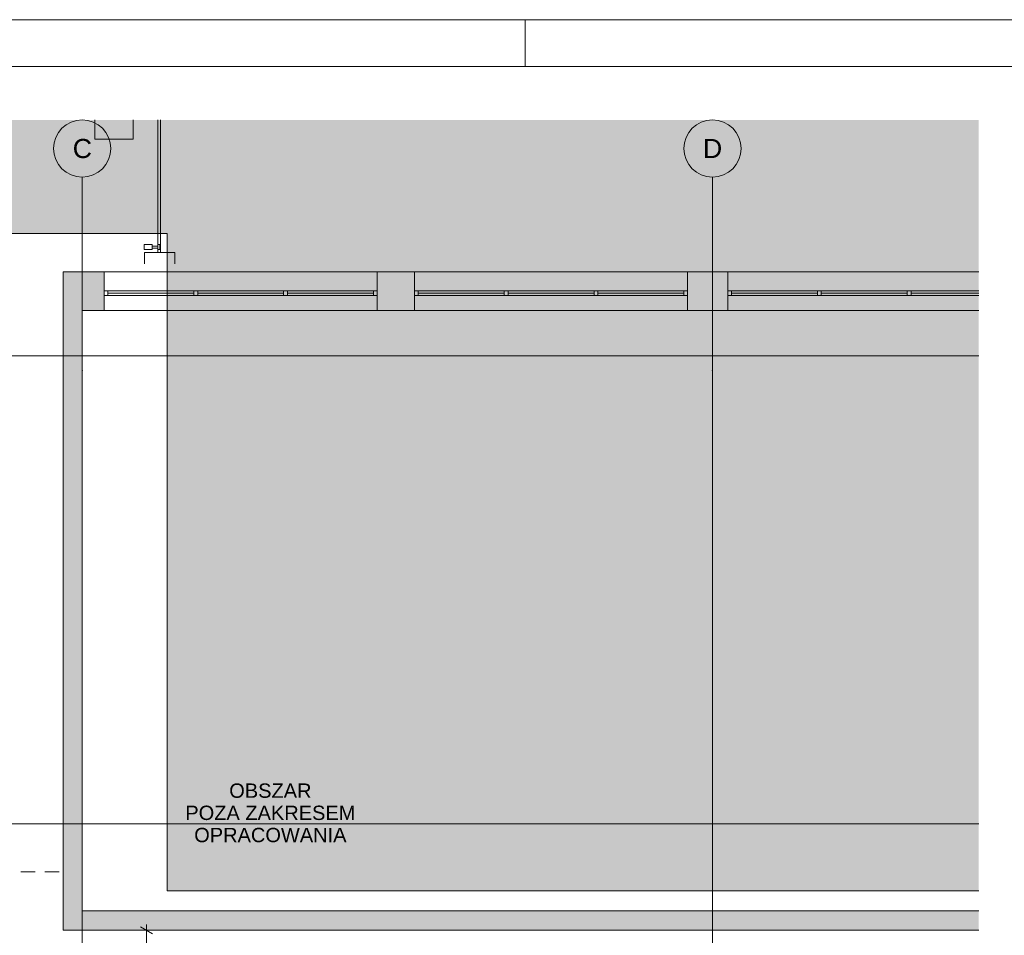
# Paper-space layout 'A-10 INWENTARYZACJA - PIĘTRO 7' of a CAD drawing. Header units: millimetres. Extents: x 0 to 420, y 0 to 297.
# Tile 6 of 8: x 187 to 290, y 201 to 297. Entities that reach past the tile are written whole.
import ezdxf
from ezdxf.xclip import XClip

# ---------------------------------------------------------------- set-up
doc = ezdxf.new("R2010")
doc.units = ezdxf.units.MM
doc.header["$MEASUREMENT"] = 0
doc.header["$XCLIPFRAME"] = 0
for name, pattern in [('DASHDOTX2', [1000, 500, -250, 0, -250]), ('Przer. długie kreski', [2.5, 1.5, -1]), ('PRZERYWANA_DU_A', [550, 350.0000000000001, -199.9999999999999])]:
    doc.linetypes.add(name, pattern=pattern)
for name, color, linetype, lineweight in [('0_Nr_pióra__2', 8, 'Continuous', 13), ('A_Arkusz_Nr_pióra__1', 7, 'Continuous', 20), ('A_podkład_Nr_pióra__2', 8, 'Continuous', 13), ('A_wymiary_Nr_pióra__1', 7, 'Continuous', 20), ('A_wymiary_Nr_pióra__2', 8, 'Continuous', 13), ('A_ściany_Nr_pióra__1', 7, 'Continuous', 20)]:
    doc.layers.add(name, color=color, linetype=linetype, lineweight=lineweight)
for name, color, linetype, lineweight, true_color in [('A_Arkusz_Nr_pióra__237', 7, 'Continuous', 5, 0x343434), ('A_opis_Nr_pióra__7', 7, 'Continuous', 18, 0x171717), ('A_osie_Nr_pióra__16', 7, 'Continuous', 5, 0x0f0f0f), ('A_osie_Nr_pióra__76', 7, 'Continuous', 5, 0x2d2d2d), ('A_ściany_Nr_pióra__10', 7, 'Continuous', 13, 0x4b4b4b), ('A_ściany_Nr_pióra__19', 7, 'Continuous', 5, 0x191919), ('Okna Archicada_Nr_pióra__19', 7, 'Continuous', 5, 0x191919)]:
    doc.layers.add(name, color=color, linetype=linetype, lineweight=lineweight, true_color=true_color)
doc.layers.add('A_podrys', color=7, linetype='Continuous')
doc.layers.add('A_ściany', color=7, linetype='Continuous')
doc.styles.add('STYL_AUTOMATYCZNY_1', font='arial.ttf')

# ---------------------------------------------------------------- blocks, each defined once
blk = doc.blocks.new('Rysunek_1_1', base_point=(-1581.688374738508, -268.2671254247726))
at = {"linetype": 'Continuous', "lineweight": 0, "true_color": 0x484848}
blk.add_hatch(color=251, dxfattribs=at).paths.add_polyline_path([(37.05298597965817, 110.8077076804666), (45.43774971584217, 110.8077076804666), (45.43774971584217, 274.6177078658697), (202.5029631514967, 274.6177078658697), (202.5029631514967, 205.8077124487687), (287.5029600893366, 205.8077124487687), (287.5029600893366, 286.5167614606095), (37.05298597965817, 286.5167614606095)])
at = {"layer": 'A_ściany', "linetype": 'Continuous', "lineweight": 0, "true_color": 0x000000}
for points in [[(193.6037342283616, 203.7177086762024), (193.6037342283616, 266.5677086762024), (191.6087342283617, 270.6177086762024), (191.6087342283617, 201.6877086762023)], [(195.9087342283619, 266.5677086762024), (195.9087342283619, 270.6177086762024), (191.6087342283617, 270.6177086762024), (193.6037342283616, 266.5677086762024)], [(228.4087342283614, 266.5677086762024), (228.4087342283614, 270.6177086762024), (224.508734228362, 270.6177086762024), (224.508734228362, 266.5677086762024)], [(261.2087342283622, 266.5677086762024), (261.2087342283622, 270.6177086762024), (257.008734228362, 270.6177086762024), (257.008734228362, 266.5677086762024)], [(191.6087348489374, 201.6877088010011), (287.5029591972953, 201.6877088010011), (287.5029591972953, 203.7177072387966), (193.6037346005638, 203.7177072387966)]]:
    blk.add_hatch(color=18, dxfattribs=at).paths.add_polyline_path(points)
at = {"layer": '0_Nr_pióra__2', "color": 8, "linetype": 'PRZERYWANA_DU_A', "lineweight": 13, "flags": 128}
for points in [[(287.5029591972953, 205.8077086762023), (202.5029591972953, 205.8077086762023), (202.5029591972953, 274.6177086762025), (45.43774899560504, 274.6177086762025), (45.43774899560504, 110.8077086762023)], [(287.5029591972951, 110.8077086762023), (287.5029591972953, 205.8077086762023)]]:
    blk.add_lwpolyline(points, dxfattribs=at)
at = {"layer": 'A_osie_Nr_pióra__16', "color": 250, "linetype": 'DASHDOTX2', "lineweight": 5, "true_color": 0x0f0f0f}
for p, q in [((193.608734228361, 260.2656850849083), (193.608735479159, 280.5167670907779)), ((259.6087342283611, 260.2656850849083), (259.6087338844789, 280.5167670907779)), ((287.5029582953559, 261.8077100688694), (63.30406676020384, 261.8077100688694)), ((193.608735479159, 260.2656864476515), (193.608735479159, 110.8077082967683)), ((259.6087338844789, 260.2656864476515), (259.6087338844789, 110.8077082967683)), ((287.50295631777, 212.8077119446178), (63.30406541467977, 212.8077119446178))]:
    blk.add_line(p, q, dxfattribs=at)
for p in [(193.608734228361, 260.2656850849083), (193.608734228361, 260.2656850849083), (259.6087342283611, 260.2656850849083), (259.6087342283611, 260.2656850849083)]:
    blk.add_point(p, dxfattribs=at)
at = {"layer": 'A_osie_Nr_pióra__76', "color": 250, "linetype": 'Continuous', "lineweight": 5, "true_color": 0x2d2d2d}
for centre in [(193.608734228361, 283.5167655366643), (259.6087342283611, 283.5167655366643)]:
    blk.add_circle(centre, 3, dxfattribs=at)
at = {"layer": 'A_podkład_Nr_pióra__2', "color": 8, "linetype": 'Continuous', "lineweight": 13}
for p, q in [((194.9482357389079, 286.5167652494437), (194.9482357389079, 284.4861510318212)), ((198.9482369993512, 284.4861510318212), (198.9482369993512, 286.5167652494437)), ((201.5436967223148, 286.5167652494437), (201.5436967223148, 272.636151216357)), ((201.7982377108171, 272.636151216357), (201.7982377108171, 286.5167652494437)), ((194.9482357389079, 284.4861510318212), (198.9482369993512, 284.4861510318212)), ((200.1043169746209, 272.9445897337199), (200.1043169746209, 273.4586539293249)), ((200.1043169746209, 273.4586539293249), (200.9268196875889, 273.4586539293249)), ((200.9268196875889, 273.4586539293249), (200.9268196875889, 272.9445897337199)), ((200.9268196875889, 273.3044328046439), (201.5436967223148, 273.3044328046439)), ((201.7493224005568, 273.4586539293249), (201.5436967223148, 273.4586539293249)), ((201.7493224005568, 272.9445897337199), (201.7493224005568, 273.4586539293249)), ((200.9268196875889, 272.9445897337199), (200.1043169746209, 272.9445897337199)), ((200.1482351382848, 271.4361493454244), (200.1482351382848, 272.636151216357)), ((203.2982363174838, 272.636151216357), (200.1482351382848, 272.636151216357)), ((201.5436967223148, 273.0988071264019), (200.9268196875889, 273.0988071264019)), ((201.5436967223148, 272.9445897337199), (201.7493224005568, 272.9445897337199)), ((203.2982363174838, 272.636151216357), (203.2982363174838, 271.4361493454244))]:
    blk.add_line(p, q, dxfattribs=at)
at = {"layer": 'A_wymiary_Nr_pióra__1', "color": 7, "linetype": 'Continuous', "lineweight": 20}
blk.add_line((200.958735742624, 201.3268655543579), (199.7087325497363, 202.0485520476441), dxfattribs=at)
at = {"layer": 'A_wymiary_Nr_pióra__2', "color": 8, "linetype": 'Continuous', "lineweight": 13}
for p, q in [((200.3337341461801, 201.687708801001), (200.3337341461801, 202.2989579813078)), ((201.2712346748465, 201.687708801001), (199.3962336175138, 201.687708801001)), ((200.3337341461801, 181.5577095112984), (200.3337341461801, 201.687708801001))]:
    blk.add_line(p, q, dxfattribs=at)
at = {"layer": 'A_ściany_Nr_pióra__1', "color": 7, "linetype": 'Continuous', "lineweight": 20}
for p, q in [((195.9087328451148, 270.6177070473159), (195.9087328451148, 266.5677081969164)), ((224.5087351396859, 270.6177070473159), (224.5087351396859, 266.5677081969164)), ((228.4087337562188, 270.6177070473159), (228.4087337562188, 266.5677081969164)), ((257.0087360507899, 270.6177070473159), (257.0087360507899, 266.5677081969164)), ((261.2087351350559, 270.6177070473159), (261.2087351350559, 266.5677081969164))]:
    blk.add_line(p, q, dxfattribs=at)
at = {"layer": 'A_ściany_Nr_pióra__1', "color": 7, "linetype": 'Continuous', "lineweight": 20, "flags": 128}
for points in [[(191.6087342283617, 270.6177086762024), (191.6087342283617, 201.6877086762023)], [(195.9087342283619, 270.6177086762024), (191.6087342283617, 270.6177086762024)], [(228.4087342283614, 270.6177086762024), (224.508734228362, 270.6177086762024)], [(261.2087342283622, 270.6177086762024), (257.008734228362, 270.6177086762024)], [(193.6037342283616, 203.7177086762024), (193.6037342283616, 266.5677086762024)], [(193.6037342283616, 266.5677086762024), (195.9087342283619, 266.5677086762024)], [(224.508734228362, 266.5677086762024), (228.4087342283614, 266.5677086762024)], [(257.008734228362, 266.5677086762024), (261.2087342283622, 266.5677086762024)], [(287.5029591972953, 203.7177086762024), (193.6037342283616, 203.7177086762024)], [(191.6087342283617, 201.6877086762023), (287.5029591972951, 201.6877086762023)]]:
    blk.add_lwpolyline(points, dxfattribs=at)
at = {"layer": 'A_ściany_Nr_pióra__10', "color": 251, "linetype": 'Przer. długie kreski', "lineweight": 13, "true_color": 0x4b4b4b}
blk.add_line((172.1837325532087, 207.8169423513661), (191.6087348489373, 207.8169423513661), dxfattribs=at)
at = {"layer": 'A_ściany_Nr_pióra__19', "color": 250, "linetype": 'Continuous', "lineweight": 5, "true_color": 0x191919}
for p, q in [((224.5087351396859, 270.6177070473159), (195.9087328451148, 270.6177070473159)), ((257.0087360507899, 270.6177070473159), (228.4087337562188, 270.6177070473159)), ((287.5029587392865, 270.6177087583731), (261.2087350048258, 270.6177087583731)), ((195.9087328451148, 266.5677081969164), (224.5087351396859, 266.5677081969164)), ((228.4087337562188, 266.5677081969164), (257.0087360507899, 266.5677081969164)), ((261.2087350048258, 266.5677104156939), (287.5029587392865, 266.5677104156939))]:
    blk.add_line(p, q, dxfattribs=at)
at = {"layer": 'Okna Archicada_Nr_pióra__19', "color": 250, "linetype": 'Continuous', "lineweight": 5, "true_color": 0x191919}
for p, q in [((224.5087351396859, 268.6177101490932), (195.9087328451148, 268.6177101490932)), ((195.9087328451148, 268.6177101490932), (195.9087328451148, 268.1177081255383)), ((195.9087328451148, 268.1177081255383), (224.5087351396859, 268.1177081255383)), ((196.3087359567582, 268.6177101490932), (196.3087359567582, 268.1177081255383)), ((196.3087359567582, 268.3677072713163), (205.3087350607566, 268.3677072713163)), ((205.3087350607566, 268.6177101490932), (205.3087350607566, 268.1177081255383)), ((205.7087344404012, 268.6177101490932), (205.7087344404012, 268.1177081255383)), ((205.7087344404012, 268.3677072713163), (214.7087335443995, 268.3677072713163)), ((214.7087335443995, 268.6177101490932), (214.7087335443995, 268.1177081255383)), ((215.108732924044, 268.6177101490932), (215.108732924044, 268.1177081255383)), ((215.108732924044, 268.3677072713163), (224.1087357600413, 268.3677072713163)), ((224.1087357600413, 268.6177101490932), (224.1087357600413, 268.1177081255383)), ((224.5087351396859, 268.1177081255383), (224.5087351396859, 268.6177101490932)), ((257.0087360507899, 268.6177101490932), (228.4087337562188, 268.6177101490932)), ((228.4087337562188, 268.6177101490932), (228.4087337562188, 268.1177081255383)), ((228.4087337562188, 268.1177081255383), (257.0087360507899, 268.1177081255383)), ((228.8087331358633, 268.6177101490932), (228.8087331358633, 268.1177081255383)), ((228.8087331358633, 268.3677072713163), (237.8087359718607, 268.3677072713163)), ((237.8087359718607, 268.6177101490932), (237.8087359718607, 268.1177081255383)), ((238.2087353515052, 268.6177101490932), (238.2087353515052, 268.1177081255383)), ((238.2087353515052, 268.3677072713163), (247.2087344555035, 268.3677072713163)), ((247.2087344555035, 268.6177101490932), (247.2087344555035, 268.1177081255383)), ((247.6087338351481, 268.6177101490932), (247.6087338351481, 268.1177081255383)), ((247.6087338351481, 268.3677072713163), (256.6087329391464, 268.3677072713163)), ((256.6087329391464, 268.6177101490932), (256.6087329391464, 268.1177081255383)), ((257.0087360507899, 268.1177081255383), (257.0087360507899, 268.6177101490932)), ((287.5029587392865, 268.617708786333), (261.2087350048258, 268.617708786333)), ((261.2087350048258, 268.617708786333), (261.2087351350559, 268.1177081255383)), ((261.2087350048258, 268.1177097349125), (287.5029587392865, 268.1177097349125)), ((261.6087345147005, 268.6177101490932), (261.6087345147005, 268.1177081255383)), ((261.6087345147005, 268.3677072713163), (270.6087336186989, 268.3677072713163)), ((270.6087336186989, 268.6177101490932), (270.6087336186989, 268.1177081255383)), ((271.0087329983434, 268.6177101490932), (271.0087329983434, 268.1177081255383)), ((271.0087329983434, 268.3677072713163), (280.0087358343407, 268.3677072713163)), ((280.0087358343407, 268.6177101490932), (280.0087358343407, 268.1177081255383)), ((280.4087352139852, 268.6177101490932), (280.4087352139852, 268.1177081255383)), ((280.4087348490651, 268.3677099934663), (287.5029573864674, 268.3677099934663))]:
    blk.add_line(p, q, dxfattribs=at)
at = {"layer": 'A_opis_Nr_pióra__7', "color": 250, "linetype": 'Continuous', "lineweight": 18, "true_color": 0x171717, "insert": (213.3172270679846, 213.9666528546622), "char_height": 1.5, "attachment_point": 5, "line_spacing_factor": 0.9285777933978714, "style": 'STYL_AUTOMATYCZNY_1'}
blk.add_mtext('\\A1;{\\pqc;\\fArial|b0|i0|c238|p0;\\W1.000000;OBSZAR\\P\\pqc;\\fArial|b0|i0|c238|p0;\\W1.000000;POZA ZAKRESEM \\P\\pqc;\\fArial|b0|i0|c238|p0;\\W1.000000;OPRACOWANIA}', dxfattribs=at)
at = {"layer": 'A_osie_Nr_pióra__76', "color": 250, "linetype": 'Continuous', "lineweight": 5, "true_color": 0x2d2d2d, "char_height": 2, "attachment_point": 1, "style": 'STYL_AUTOMATYCZNY_1'}
for s, insert in [('\\A1;{\\pql;\\pt0;\\fArial|b0|i0|c238|p0;\\W1.000000;C}', (192.6183292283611, 284.5167655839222)), ('\\A1;{\\pql;\\pt0;\\fArial|b0|i0|c238|p0;\\W1.000000;D}', (258.6183292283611, 284.5167655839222))]:
    blk.add_mtext(s, dxfattribs=dict(at, insert=insert))

psp = doc.layouts.new('A-10 INWENTARYZACJA - PIĘTRO 7')

# ---------------------------------------------------------------- linework, layer by layer
at = {"layer": 'A_Arkusz_Nr_pióra__1', "color": 7, "linetype": 'Continuous', "lineweight": 20}
psp.add_line((415.1000000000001, 292.1), (29.90003742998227, 292.1), dxfattribs=at)
at = {"layer": 'A_Arkusz_Nr_pióra__1', "color": 7, "linetype": 'Continuous', "lineweight": 20, "flags": 128}
psp.add_lwpolyline([(0, 297), (420, 297), (420, 3.320364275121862e-14), (2.775557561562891e-14, 3.320364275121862e-14)], close=True, dxfattribs=at)
at = {"layer": 'A_Arkusz_Nr_pióra__237', "color": 250, "linetype": 'Continuous', "lineweight": 5, "true_color": 0x343434}
psp.add_line((240, 292.1), (240, 297.0000000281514), dxfattribs=at)

# ---------------------------------------------------------------- block references
at = {"layer": 'A_podrys', "color": 37, "linetype": 'Continuous', "lineweight": 5, "true_color": 0x656532}
ref = psp.add_blockref('Rysunek_1_1', (-1581.688374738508, -268.2671254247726), dxfattribs=at)
XClip(ref).set_block_clipping_path([(37.05298794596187, 110.8077086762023), (287.5029591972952, 286.5167655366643)])

doc.saveas('drawing.dxf')
